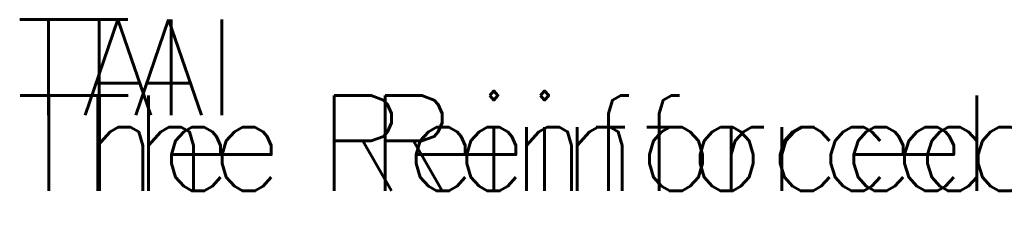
# Model space of a CAD drawing. Extents: x -17 to 1164, y -10 to 483.
# Tile 10 of 12: x 67 to 263, y 390 to 430. Entities that reach past the tile are written whole.
import ezdxf

# ---------------------------------------------------------------- set-up
doc = ezdxf.new("R2010")
doc.units = 0
doc.header["$MEASUREMENT"] = 0
doc.layers.add('TRASH', color=1, linetype='CONTINUOUS')
doc.layers.add('TUBES', color=1, linetype='CONTINUOUS')
doc.styles.add('TXT_SHX', font='txt.shx')

msp = doc.modelspace()

# ---------------------------------------------------------------- texts
at = {"layer": 'TRASH', "color": 3, "linetype": 'CONTINUOUS', "style": 'TXT_SHX'}
for s, p in [('TAI', (76.22, 411.44)), ('TAI', (76.22, 411.44)), ('The Reinforced Earth Company', (76.29, 396.33)), ('The Reinforced Earth Company', (76.29, 396.33))]:
    msp.add_text(s, height=19, dxfattribs=at).set_placement(p)
at = {"layer": 'TUBES', "color": 3, "linetype": 'CONTINUOUS', "style": 'TXT_SHX'}
for s, p in [('TAI', (66.13, 411.44)), ('The Reinforced Earth Company', (66.2, 396.33))]:
    msp.add_text(s, height=19, dxfattribs=at).set_placement(p)

doc.saveas('drawing.dxf')
